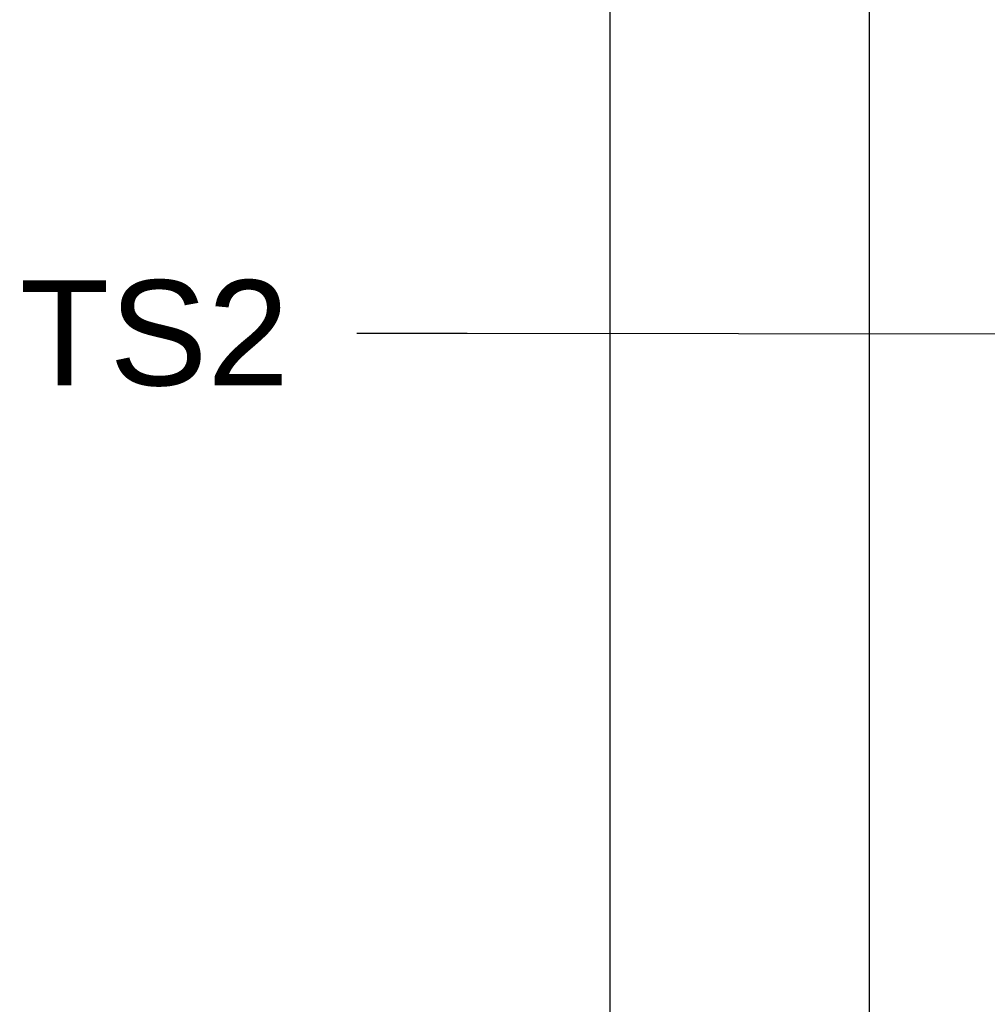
# Model space of a CAD drawing. Header units: inches. Extents: x 2954 to 6480, y 249 to 2776.
# Tile 10 of 105: x 3074 to 3221, y 1748 to 1898. Entities that reach past the tile are written whole.
import ezdxf
from ezdxf import colors
from ezdxf.entities.mleader import LeaderData, LeaderLine
from ezdxf.math import Vec2, Vec3

# ---------------------------------------------------------------- set-up
doc = ezdxf.new("R2010")
doc.units = ezdxf.units.IN
doc.header["$MEASUREMENT"] = 0
doc.layers.add('LV_PANEL MOUNT', color=7, linetype='Continuous')
doc.styles.get("Standard").update_dxf_attribs({"font": 'arial.ttf'})

msp = doc.modelspace()

# ---------------------------------------------------------------- linework, layer by layer
msp.add_lwpolyline([(3163.58, 2524.7), (3823.98, 2524.7), (3823.98, 949.9), (3163.58, 949.9)], close=True)
at = {"layer": 'LV_PANEL MOUNT'}
msp.add_line((3203.02, 1216.56), (3203.02, 2156.36), dxfattribs=at)

# ---------------------------------------------------------------- leaders
ml = msp.add_multileader_mtext('Standard', dxfattribs=at)
ml.set_content('TS2', color=256)
ml.set_leader_properties()
ml.build(insert=Vec2(0, 0))
ml.multileader.update_dxf_attribs({"dogleg_length": 0.966, "arrow_head_size": 20})
ctx = ml.context
ctx.base_point, ctx.char_height, ctx.arrow_head_size, ctx.landing_gap_size, ctx.plane_origin = Vec3(3061.76, 1850.45), 16, 20, 12, Vec3(3126.68, 1822.74)
notes = []
notes.append((ctx, [(0, (1, 1, 0), (3141.82, 1850.45), (-1, 0), 16.77, [(0, [(3276.17, 1850.3)], 0, [])])]))
ctx.mtext.insert, ctx.mtext.flow_direction = Vec3(3073.76, 1858.58), 5
for ctx, leaders in notes:
    for number, flags, end, landing, length, lines in leaders:
        leader = LeaderData()
        leader.index, (leader.has_last_leader_line, leader.has_dogleg_vector, leader.attachment_direction) = number, flags
        leader.last_leader_point, leader.dogleg_vector, leader.dogleg_length = Vec3(end), Vec3(landing), length
        for number, points, colour, breaks in lines:
            line = LeaderLine()
            line.index, line.vertices, line.color, line.breaks = number, Vec3.list(points), colors.encode_raw_color(colour), breaks
            leader.lines.append(line)
        ctx.leaders.append(leader)

doc.saveas('drawing.dxf')
